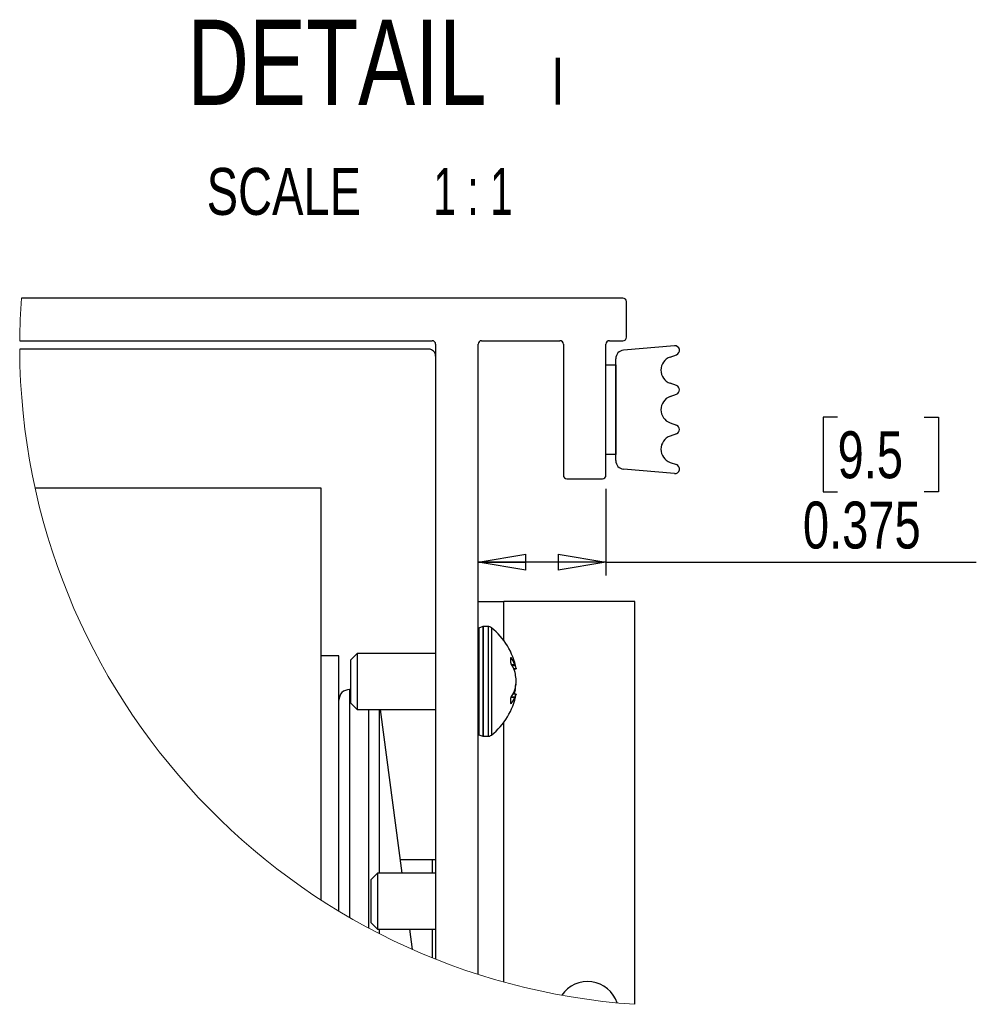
# Paper-space layout 'P3m-LR' of a CAD drawing. Header units: inches. Extents: x 0.3 to 33.8, y 0.2 to 21.7.
# Tile 23 of 59: x 16.7 to 19.5, y 4.7 to 7.6. Entities that reach past the tile are written whole.
import ezdxf

# ---------------------------------------------------------------- set-up
doc = ezdxf.new("R2010")
doc.units = ezdxf.units.IN
doc.header["$MEASUREMENT"] = 0
doc.layers.add('BORDERS', color=7, linetype='Continuous')
doc.styles.add('SLDTEXTSTYLE0', font='TXT', dxfattribs={"width": 0.75})
doc.styles.add('SLDTEXTSTYLE11', font='TXT', dxfattribs={"width": 0.65})
doc.dimstyles.new('SLDDIMSTYLE4', dxfattribs={"dimtxt": 0.137795, "dimasz": 0.14, "dimexe": 0, "dimexo": 0.0625, "dimgap": 0.034449, "dimtad": 1, "dimdec": 3, "dimrnd": 1e-09, "dimdsep": 46, "dimtxsty": 'SLDTEXTSTYLE0', "dimblk1": 'CLOSED', "dimblk2": 'CLOSED', "dimsah": 1, "dimcen": 0.09, "dimadec": 0, "dimazin": 2, "dimtfac": 1, "dimtdec": 3, "dimtofl": 0, "dimtmove": 0, "dimatfit": 3, "dimldrblk": 'CLOSED', "dimfxl": 0, "dimfrac": 2, "dimtolj": 1, "dimtzin": 12, "dimarcsym": 0})

# ---------------------------------------------------------------- blocks, each defined once
blk = doc.blocks.new('_Closed')
at = {"color": 0, "linetype": 'ByBlock', "lineweight": -2}
for p, q in [((-1, 0.166667), (0, 0)), ((-1, 0.166667), (-1, -0.166667)), ((0, 0), (-1, -0.166667)), ((0, 0), (-1, 0))]:
    blk.add_line(p, q, dxfattribs=at)
blk = doc.blocks.new('_D_35')
at = {"layer": 'BORDERS'}
for p, q in [((19.13, 6.445), (19.088, 6.445)), ((19.088, 6.445), (19.088, 6.2263)), ((19.3846, 6.445), (19.4265, 6.445)), ((19.4265, 6.445), (19.4265, 6.2263)), ((18.4501, 6.2354), (18.4501, 5.9807)), ((19.088, 6.2263), (19.13, 6.2263)), ((19.4265, 6.2263), (19.3846, 6.2263)), ((18.4501, 6.0201), (18.0751, 6.0201)), ((18.4501, 6.0201), (19.5373, 6.0201))]:
    blk.add_line(p, q, dxfattribs=at)
at = {"layer": 'BORDERS', "xscale": 0.14, "yscale": 0.14, "rotation": 180.0000000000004}
blk.add_blockref('_Closed', (18.0751, 6.0201), dxfattribs=at)
at = {"layer": 'BORDERS', "xscale": 0.14, "yscale": 0.14}
blk.add_blockref('_Closed', (18.4501, 6.0201), dxfattribs=at)
at = {"layer": 'BORDERS', "char_height": 0.1378, "attachment_point": 1, "style": 'SLDTEXTSTYLE0'}
for s, insert in [('9.5', (19.13, 6.4039)), ('0.375', (19.0282, 6.1977))]:
    blk.add_mtext(s, dxfattribs=dict(at, insert=insert))
blk = doc.blocks.new('SW_NOTE_0_28')
at = {"layer": 'BORDERS', "color": 0, "attachment_point": 2}
for s, insert, char_height, style in [('DETAIL', (0.5117, 0.3223), 0.25, 'SLDTEXTSTYLE0'), ('I', (1.1605, 0.2105), 0.1378, 'SLDTEXTSTYLE0'), ('SCALE', (0.3561, -0.1128), 0.1378, 'SLDTEXTSTYLE0'), ('1 : 1', (0.9116, -0.1128), 0.1378, 'SLDTEXTSTYLE11')]:
    blk.add_mtext(s, dxfattribs=dict(at, insert=insert, char_height=char_height, style=style))

psp = doc.layouts.new('P3m-LR')

# ---------------------------------------------------------------- linework, layer by layer
at = {"color": 7, "linetype": 'Continuous', "lineweight": 25}
for p, q in [((18.50007, 6.79476), (16.73405, 6.79476)), ((18.51007, 6.67976), (18.51007, 6.78476)), ((16.72904, 6.66976), (17.94007, 6.66976)), ((17.95007, 6.65976), (17.95007, 4.85502)), ((18.07507, 4.81021), (18.07507, 6.65976)), ((18.08507, 6.66976), (18.31507, 6.66976)), ((18.32507, 6.65976), (18.32507, 6.27476)), ((18.45007, 6.27476), (18.45007, 6.65976)), ((18.46007, 6.66976), (18.50007, 6.66976)), ((18.65115, 6.65471), (18.50164, 6.64163)), ((17.93007, 6.64476), (16.72901, 6.64476)), ((18.47882, 6.31779), (18.47882, 6.61672)), ((18.63829, 6.62178), (18.65694, 6.62857)), ((18.45007, 6.59851), (18.47882, 6.59851)), ((18.47882, 6.59851), (18.47882, 6.33601)), ((18.65694, 6.53794), (18.63829, 6.54473)), ((18.63829, 6.50578), (18.65694, 6.51257)), ((18.63829, 6.42873), (18.65694, 6.42194)), ((18.65694, 6.39657), (18.63829, 6.38978)), ((18.47882, 6.33601), (18.45007, 6.33601)), ((18.63829, 6.31273), (18.65694, 6.30594)), ((18.65115, 6.27981), (18.50164, 6.29289)), ((18.33507, 6.26476), (18.44007, 6.26476)), ((17.61413, 6.23669), (16.77464, 6.23669)), ((17.61413, 5.02833), (17.61413, 6.23669)), ((18.07507, 5.90476), (18.15007, 5.90476)), ((18.53507, 5.90476), (18.15007, 5.90476)), ((18.15007, 5.79003), (18.15007, 5.90476)), ((18.53507, 4.72234), (18.53507, 5.90476)), ((18.08835, 5.83056), (18.07719, 5.8265)), ((18.07719, 5.8265), (18.07719, 5.56431)), ((18.08835, 5.83056), (18.08835, 5.56157)), ((18.10382, 5.83076), (18.08945, 5.83076)), ((18.08945, 5.83076), (18.08945, 5.56144)), ((18.10382, 5.83076), (18.10382, 5.56144)), ((18.11381, 5.82729), (18.11381, 5.56378)), ((17.7196, 5.75176), (17.70007, 5.73223)), ((17.95007, 5.75176), (17.7196, 5.75176)), ((17.7196, 5.75176), (17.7196, 5.61459)), ((17.66587, 5.74456), (17.61413, 5.74456)), ((17.66587, 4.99601), (17.66587, 5.74456)), ((17.70007, 5.73223), (17.70007, 5.62773)), ((18.17122, 5.72487), (18.17122, 5.73935)), ((18.17339, 5.7195), (18.18173, 5.72022)), ((18.18324, 5.71674), (18.17524, 5.71605)), ((18.17917, 5.70781), (18.18623, 5.70861)), ((18.17978, 5.70639), (18.18651, 5.70716)), ((18.18173, 5.72022), (18.18324, 5.71674)), ((18.18324, 5.69623), (18.18173, 5.70151)), ((17.70007, 5.64613), (17.69737, 5.64613)), ((17.69737, 5.64613), (17.69737, 4.97743)), ((18.18173, 5.638), (18.17963, 5.63788)), ((18.18173, 5.64266), (18.18324, 5.64764)), ((18.18324, 5.64329), (18.18173, 5.638)), ((18.18623, 5.66197), (18.18579, 5.66198)), ((17.70007, 5.62773), (17.70007, 5.60729)), ((17.70007, 5.60729), (17.7196, 5.58776)), ((17.7196, 5.61459), (17.7196, 5.58776)), ((18.17122, 5.6051), (18.17122, 5.62102)), ((18.18173, 5.62209), (18.1716, 5.62302)), ((18.17327, 5.626), (18.18324, 5.62508)), ((18.18623, 5.63147), (18.17697, 5.63252)), ((18.18651, 5.63235), (18.17742, 5.63339)), ((18.18324, 5.62508), (18.18173, 5.62209)), ((17.7196, 5.58776), (17.95007, 5.58776)), ((17.75276, 5.58776), (17.75276, 4.94664)), ((17.78398, 5.58776), (17.78398, 5.10726)), ((17.85226, 5.10726), (17.78812, 5.58776)), ((18.17133, 5.60513), (18.1721, 5.60503)), ((18.07719, 5.56431), (18.07719, 5.51301)), ((18.08835, 5.56157), (18.08835, 5.50895)), ((18.08945, 5.56144), (18.08945, 5.50876)), ((18.10382, 5.56144), (18.10382, 5.50876)), ((18.11381, 5.56378), (18.11381, 5.51223)), ((18.15007, 4.78785), (18.15007, 5.54948)), ((18.07719, 5.51301), (18.08835, 5.50895)), ((18.08945, 5.50876), (18.10382, 5.50876)), ((17.94007, 5.14626), (17.84705, 5.14626)), ((17.94007, 5.14626), (17.94007, 5.10726)), ((17.95007, 5.14613), (17.94007, 5.14613)), ((17.7796, 5.10726), (17.76007, 5.08773)), ((17.76007, 5.08773), (17.76007, 5.03573)), ((17.95007, 5.10726), (17.7796, 5.10726)), ((17.7796, 5.10726), (17.7796, 5.03901)), ((17.76007, 5.03573), (17.76007, 4.96279)), ((17.7796, 5.03901), (17.7796, 4.94326)), ((17.76007, 4.96279), (17.7796, 4.94326)), ((17.7796, 4.94326), (17.95007, 4.94326)), ((17.78398, 4.94326), (17.78398, 4.93032)), ((17.88211, 4.88356), (17.87414, 4.94326)), ((17.94007, 4.94326), (17.94007, 4.85903))]:
    psp.add_line(p, q, dxfattribs=at)
at = {"color": 7, "linetype": 'Continuous', "lineweight": 25, "flags": 128}
psp.add_lwpolyline([(18.18173, 5.638), (18.18073, 5.63543), (18.17978, 5.63312)], dxfattribs=at)
at = {"color": 7, "linetype": 'Continuous', "lineweight": 18}
for centre, start, end in [((18.66583, 6.65476), 175.85489, 179.55626), ((18.66582, 6.65476), 180.29583, 266.12919)]:
    psp.add_arc(centre, 1.93684, start, end, dxfattribs=at)
at = {"color": 7, "linetype": 'Continuous', "lineweight": 25}
for centre, radius, start, end in [((18.50007, 6.78476), 0.01, 359.99987, 90.00013), ((18.50007, 6.67976), 0.01, 269.99987, 0.00013), ((17.94007, 6.65976), 0.01, 359.99891, 89.99983), ((18.08507, 6.65976), 0.01, 89.99903, 180.00181), ((18.31507, 6.65976), 0.01, 359.99819, 90.00097), ((18.46007, 6.65976), 0.01, 89.99987, 180.00181), ((18.65232, 6.64126), 0.0135, 290.00003, 95.00045), ((17.93007, 6.62476), 0.02, 0.00023, 90.0004), ((18.50382, 6.61672), 0.025, 95.00011, 180.00003), ((18.65232, 6.58326), 0.041, 110.00015, 249.99985), ((18.65232, 6.52526), 0.0135, 290.00071, 69.99929), ((18.65232, 6.46726), 0.041, 110.00015, 249.99985), ((18.65232, 6.40926), 0.0135, 290.00071, 69.99929), ((18.65232, 6.35126), 0.041, 110.00005, 249.99995), ((18.50382, 6.31779), 0.025, 179.99939, 265.00048), ((18.65232, 6.29326), 0.0135, 264.99955, 69.99997), ((18.33507, 6.27476), 0.01, 179.99903, 270.00097), ((18.44007, 6.27476), 0.01, 270.00046, 359.99954), ((18.07829, 5.82348), 0.00322, 109.99588, 180.00406), ((18.08945, 5.82753), 0.00323, 90.01586, 109.98356), ((18.10382, 5.81466), 0.0161, 51.66736, 89.9978), ((17.98925, 5.66976), 0.20083, 10.81364, 51.66582), ((18.0736, 5.67703), 0.11643, 21.77329, 32.2296), ((18.05298, 5.65274), 0.13768, 20.74699, 30.09683), ((18.14865, 5.69939), 0.0387, 13.78238, 26.63467), ((18.00504, 5.65811), 0.18223, 6.12055, 12.07403), ((18.01744, 5.68446), 0.16984, 347.4811, 353.63953), ((17.69737, 5.61464), 0.0315, 90.00034, 179.9998), ((18.06858, 5.68961), 0.1225, 327.67139, 337.46383), ((18.00504, 5.6814), 0.18223, 347.92597, 353.87945), ((17.98925, 5.66976), 0.20083, 308.33421, 349.15721), ((18.08952, 5.6629), 0.10084, 324.97374, 336.124), ((18.16111, 5.63934), 0.02633, 327.19651, 342.59148), ((18.07829, 5.51604), 0.00322, 179.99855, 250.00412), ((18.08945, 5.51197), 0.00322, 249.98707, 270.01352), ((18.10382, 5.52486), 0.0161, 269.99928, 308.33556), ((18.39589, 4.69796), 0.0914, 18.25841, 146.03312), ((18.39589, 4.69796), 0.0914, 18.25841, 146.03312)]:
    psp.add_arc(centre, radius, start, end, dxfattribs=at)
for points, knots in [([(18.17122, 5.73935), (18.17121, 5.73947), (18.1712, 5.73966), (18.17146, 5.73986), (18.17175, 5.73961), (18.17194, 5.73937), (18.17206, 5.73918), (18.1721, 5.73913)], [0, 0, 0, 0, 0.2302312, 0.3570432, 0.5422874, 0.8736549, 1, 1, 1, 1]), ([(18.1721, 5.72178), (18.17198, 5.72202), (18.17172, 5.72251), (18.17146, 5.7233), (18.17126, 5.7241), (18.17123, 5.72462), (18.17122, 5.72487)], [0, 0, 0, 0, 0.2422353, 0.5106622, 0.7720085, 1, 1, 1, 1]), ([(18.18623, 5.70861), (18.18648, 5.70775), (18.18674, 5.70682), (18.18651, 5.70731), (18.18649, 5.70734)], [0, 0, 0, 0, 0.9283594, 1, 1, 1, 1]), ([(18.18623, 5.66564), (18.18637, 5.66731), (18.18664, 5.6707), (18.18651, 5.67468), (18.18629, 5.67697), (18.18623, 5.67754)], [0, 0, 0, 0, 0.4211767, 0.8568852, 1, 1, 1, 1]), ([(18.17122, 5.62102), (18.17123, 5.62126), (18.17125, 5.62175), (18.17142, 5.62249), (18.17165, 5.62323), (18.1719, 5.62377), (18.17206, 5.62404), (18.1721, 5.6241)], [0, 0, 0, 0, 0.2167808, 0.4551607, 0.7016705, 0.9367638, 1, 1, 1, 1]), ([(18.18623, 5.6309), (18.18647, 5.63171), (18.18675, 5.63272), (18.18634, 5.63188), (18.18628, 5.63162), (18.18623, 5.63147)], [0, 0, 0, 0, 0.6197865, 0.7737971, 1, 1, 1, 1]), ([(18.1721, 5.60503), (18.172, 5.60489), (18.17184, 5.60468), (18.17148, 5.60443), (18.1712, 5.60472), (18.17121, 5.60495), (18.17122, 5.6051)], [0, 0, 0, 0, 0.3435225, 0.5487111, 0.7108993, 1, 1, 1, 1])]:
    psp.add_open_spline(points, degree=3, knots=knots, dxfattribs=at)

# ---------------------------------------------------------------- block references
at = {"layer": 'BORDERS'}
psp.add_blockref('SW_NOTE_0_28', (17.1484, 7.28942), dxfattribs=at)

# ---------------------------------------------------------------- dimensions: what is measured, and where the dimension line sits
dim = psp.add_linear_dim(base=(18.07507, 6.02009), p1=(18.45007, 6.27476), p2=(18.07507, 6.65976), dimstyle='SLDDIMSTYLE4', dxfattribs=at)
dim.commit()
dim.dimension.update_dxf_attribs({"geometry": '_D_35', "text_midpoint": (19.25729, 6.02009), "dimtype": 160})

doc.saveas('drawing.dxf')
